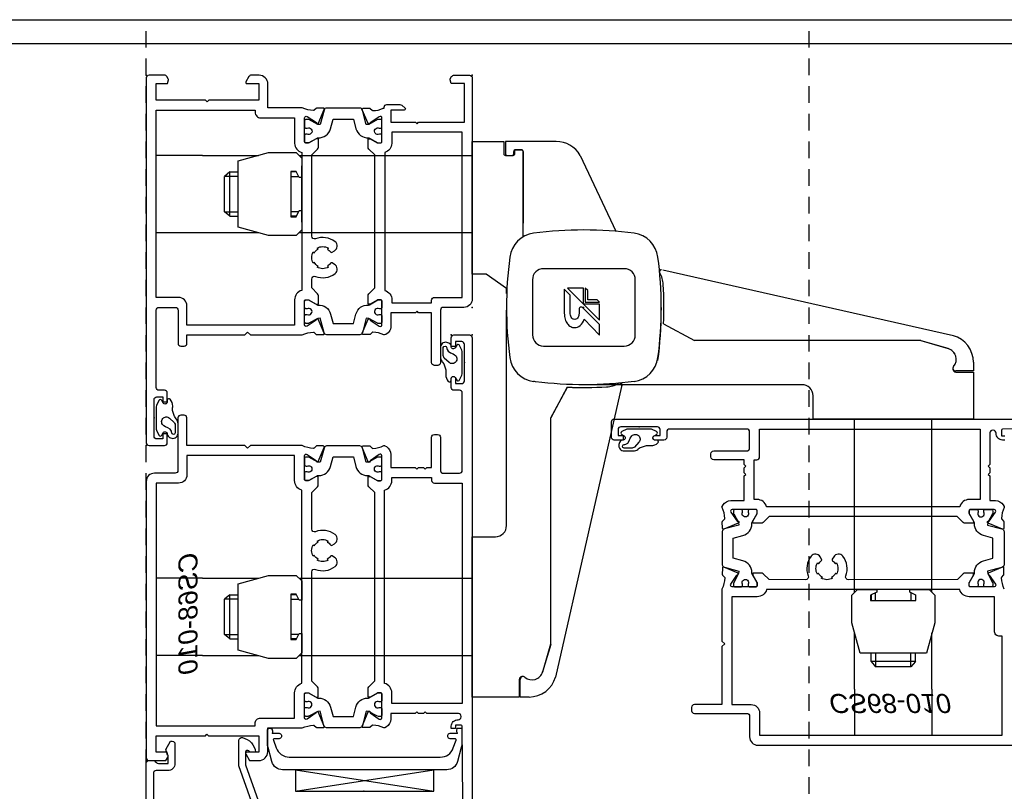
# Model space of a CAD drawing. Header units: millimetres. Extents: x 69081 to 158617, y -37521 to -9534.
# Tile 150 of 256: x 113711 to 113729, y -20390 to -20376. Entities that reach past the tile are written whole.
import ezdxf
from ezdxf.enums import TextEntityAlignment as Align
from ezdxf.lldxf.tags import DXFTag

# ---------------------------------------------------------------- set-up
doc = ezdxf.new("R2010")
doc.units = ezdxf.units.MM
doc.linetypes.add('DP', pattern=[0.5, 0.3, -0.2])
doc.linetypes.add('KRE-SR', pattern=[0.2, 0.12, -0.08])
for name, color, linetype in [('A-SCI', 7, 'Continuous'), ('BA_drz', 7, 'Continuous'), ('JS_PODCIĄGI', 1, 'DP'), ('RI-PROFILE', 8, 'Continuous')]:
    doc.layers.add(name, color=color, linetype=linetype)
doc.styles.add('T5', font='arial.ttf', dxfattribs={"oblique": 10, "height": 3.5})
tags = doc.linetypes.add('KRE-DR', pattern=[0.1, 0.06, -0.04]).pattern_tags.tags
tags[6:7] = [DXFTag(74, 4), DXFTag(75, 0), DXFTag(340, '0'), DXFTag(46, 1.0), DXFTag(50, 0.0), DXFTag(44, 0.0), DXFTag(45, 0.0)]
tags[4:5] = [DXFTag(74, 4), DXFTag(75, 0), DXFTag(340, '0'), DXFTag(46, 1.0), DXFTag(50, 0.0), DXFTag(44, 0.0), DXFTag(45, 0.0)]

# ---------------------------------------------------------------- blocks, each defined once
blk = doc.blocks.new('PDKŁ')
for p, q in [((3.91, 12.5), (0.01, -12.5)), ((0.01, 12.5), (3.91, -12.5))]:
    blk.add_line(p, q)
blk.add_lwpolyline([(3.91, 12.5), (3.91, -12.5), (0, -12.5), (0, 12.5), (3.91, 12.5)])
blk = doc.blocks.new('d 90+45')
at = {"layer": 'RI-PROFILE'}
for p, q in [((31279.902, -30776.082), (31278.983, -30776.082)), ((31273.498, -30776.332), (31272.663, -30776.332)), ((31273.498, -30776.332), (31274.515, -30776.332)), ((31275.248, -30776.332), (31278.383, -30776.332)), ((31279.133, -30776.302), (31279.133, -30776.262)), ((31275.298, -30777.542), (31275.298, -30776.522)), ((31278.383, -30777.582), (31278.383, -30776.482)), ((31273.998, -30776.632), (31273.898, -30776.712)), ((31273.898, -30777.352), (31273.898, -30776.712)), ((31274.148, -30776.712), (31273.898, -30776.712)), ((31273.998, -30777.432), (31273.998, -30776.632)), ((31273.998, -30776.632), (31274.148, -30776.632)), ((31275.203, -30776.632), (31275.098, -30776.632)), ((31275.098, -30776.712), (31275.239, -30776.712)), ((31273.998, -30777.432), (31273.898, -30777.352)), ((31273.898, -30777.352), (31274.148, -30777.352)), ((31275.239, -30777.352), (31275.098, -30777.352)), ((31273.998, -30777.432), (31274.148, -30777.432)), ((31275.203, -30777.432), (31275.098, -30777.432)), ((31273.498, -30777.732), (31272.663, -30777.732)), ((31274.515, -30777.732), (31273.498, -30777.732)), ((31278.383, -30777.732), (31275.248, -30777.732)), ((31279.003, -30783.03), (31279.003, -30779.132)), ((31281.803, -30779.083), (31281.803, -30779.133)), ((31277.99, -30779.903), (31277.99, -30779.903)), ((31287.083, -30780.182), (31287.083, -30780.202)), ((31287.453, -30780.232), (31287.133, -30780.232)), ((31287.133, -30780.252), (31287.453, -30780.252)), ((31287.453, -30780.252), (31287.453, -30781.102)), ((31279.803, -30781.082), (31280.106, -30780.526)), ((31280.103, -30780.526), (31279.803, -30781.082)), ((31281.083, -30780.514), (31279.891, -30785.77)), ((31284.351, -30780.482), (31280.453, -30780.482)), ((31281.083, -30780.487), (31281.083, -30780.514)), ((31284.553, -30781.102), (31284.553, -30780.682)), ((31279.803, -30785.182), (31279.803, -30781.082)), ((31287.453, -30781.102), (31284.553, -30781.102)), ((31285.303, -30784.237), (31285.303, -30781.102)), ((31286.553, -30781.102), (31285.453, -30781.102)), ((31286.703, -30784.237), (31286.703, -30781.102)), ((31272.875, -30781.261), (31272.875, -30781.261)), ((31278.383, -30786.132), (31278.383, -30783.232)), ((31278.383, -30783.232), (31278.803, -30783.232)), ((31273.498, -30783.982), (31272.662, -30783.982)), ((31273.498, -30783.982), (31274.515, -30783.982)), ((31275.248, -30783.982), (31278.383, -30783.982)), ((31275.298, -30785.192), (31275.298, -30784.172)), ((31278.383, -30785.232), (31278.383, -30784.132)), ((31286.513, -30784.187), (31285.493, -30784.187)), ((31273.998, -30784.282), (31273.898, -30784.362)), ((31273.898, -30785.002), (31273.898, -30784.362)), ((31274.148, -30784.362), (31273.898, -30784.362)), ((31273.998, -30785.082), (31273.998, -30784.282)), ((31273.998, -30784.282), (31274.148, -30784.282)), ((31275.203, -30784.282), (31275.098, -30784.282)), ((31275.098, -30784.362), (31275.239, -30784.362)), ((31285.603, -30784.283), (31285.603, -30784.387)), ((31285.683, -30784.387), (31285.683, -30784.246)), ((31286.323, -30784.246), (31286.323, -30784.387)), ((31286.403, -30784.283), (31286.403, -30784.387)), ((31273.898, -30785.002), (31274.148, -30785.002)), ((31273.998, -30785.082), (31273.898, -30785.002)), ((31273.998, -30785.082), (31274.148, -30785.082)), ((31275.239, -30785.002), (31275.098, -30785.002)), ((31275.203, -30785.082), (31275.098, -30785.082)), ((31285.303, -30785.987), (31285.303, -30784.971)), ((31286.703, -30785.987), (31286.703, -30784.971)), ((31279.803, -30785.182), (31279.657, -30785.678)), ((31279.658, -30785.677), (31279.803, -30785.171)), ((31273.498, -30785.382), (31272.662, -30785.382)), ((31273.498, -30785.382), (31274.515, -30785.382)), ((31275.248, -30785.382), (31278.383, -30785.382)), ((31285.603, -30785.487), (31285.603, -30785.337)), ((31285.683, -30785.337), (31285.683, -30785.587)), ((31286.323, -30785.587), (31286.323, -30785.337)), ((31286.403, -30785.487), (31286.403, -30785.337)), ((31285.603, -30785.487), (31285.683, -30785.587)), ((31286.403, -30785.487), (31285.603, -30785.487)), ((31286.323, -30785.587), (31285.683, -30785.587)), ((31286.403, -30785.487), (31286.323, -30785.587)), ((31279.303, -30785.762), (31279.283, -30785.762)), ((31279.233, -30785.812), (31279.233, -30786.132)), ((31279.253, -30786.132), (31279.253, -30785.812)), ((31279.233, -30786.132), (31278.383, -30786.132)), ((31279.411, -30786.132), (31279.253, -30786.132)), ((31285.303, -30785.987), (31285.303, -30786.824)), ((31286.703, -30785.987), (31286.703, -30786.824))]:
    blk.add_line(p, q, dxfattribs=at)
at = {"layer": 'RI-PROFILE', "linetype": 'KRE-DR'}
for p, q in [((31281.835, -30778.402), (31287.091, -30779.594)), ((31281.847, -30779.382), (31282.403, -30779.682)), ((31286.503, -30779.682), (31282.403, -30779.682)), ((31286.998, -30779.827), (31286.492, -30779.682)), ((31286.503, -30779.682), (31286.999, -30779.828)), ((31287.453, -30780.075), (31287.453, -30780.232))]:
    blk.add_line(p, q, dxfattribs=at)
at = {"layer": 'RI-PROFILE'}
for points in [[(31275.594, -30779.293, 0.634584), (31275.559, -30779.311), (31275.395, -30779.423, -0.606807), (31275.348, -30779.398), (31275.348, -30778.967, -0.414214), (31275.368, -30778.947), (31275.423, -30778.947, -0.131676), (31275.433, -30778.95), (31275.558, -30779.022), (31275.598, -30779.022), (31275.598, -30778.902), (31275.598, -30778.872, 0.198555), (31275.583, -30778.837), (31275.478, -30778.731), (31275.477, -30778.569, -0.52837), (31275.545, -30778.522, 0.26311), (31275.901, -30778.471, 0.530631), (31275.89, -30778.305), (31275.846, -30778.279, 0.386734), (31275.819, -30778.285, -0.112751), (31275.761, -30778.336), (31275.779, -30778.354, -0.272863), (31275.576, -30778.355), (31275.594, -30778.336, -0.145875), (31275.524, -30778.266), (31275.505, -30778.284, -0.273231), (31275.505, -30778.08), (31275.523, -30778.099, -0.145873), (31275.594, -30778.028), (31275.576, -30778.01, -0.272961), (31275.779, -30778.01), (31275.761, -30778.028, -0.112964), (31275.819, -30778.08, 0.386405), (31275.846, -30778.085), (31275.89, -30778.059, 0.53092), (31275.901, -30777.894, 0.263409), (31275.545, -30777.842, -0.527324), (31275.477, -30777.795), (31275.478, -30776.323), (31275.583, -30776.217, 0.193638), (31275.598, -30776.182), (31275.598, -30776.032), (31275.558, -30776.032), (31275.433, -30776.105, -0.225639), (31275.423, -30776.107), (31275.368, -30776.107, -0.378023), (31275.348, -30776.087), (31275.348, -30775.655, -0.606807), (31275.395, -30775.63), (31275.562, -30775.739, 0.743149), (31275.597, -30775.759), (31275.704, -30775.505, 0.535124), (31275.686, -30775.478), (31275.573, -30775.477, 0.194092), (31275.559, -30775.483), (31275.524, -30775.516, -0.197355), (31275.51, -30775.521, -0.109095), (31275.307, -30775.472), (31274.684, -30775.472), (31274.684, -30775.042, 0.414214), (31274.524, -30774.882), (31274.384, -30774.882, 0.26784), (31274.341, -30774.907), (31274.286, -30775.002, 0.577486), (31274.303, -30775.032), (31274.523, -30775.032), (31274.523, -30775.332), (31273.613, -30775.332), (31273.583, -30775.362), (31273.553, -30775.332), (31272.663, -30775.332), (31272.663, -30775.032), (31272.865, -30775.032), (31272.883, -30774.965, 0.199036), (31272.881, -30774.95), (31272.856, -30774.907, 0.267999), (31272.813, -30774.882), (31272.533, -30774.882, 0.414214), (31272.483, -30774.932), (31272.483, -30781.532, 0.414214), (31272.533, -30781.582), (31272.813, -30781.582, 0.414214), (31272.863, -30781.532), (31272.863, -30781.372), (31272.783, -30781.372), (31272.783, -30781.462), (31272.673, -30781.462, -0.414214), (31272.623, -30781.412), (31272.623, -30780.752, -0.414214), (31272.673, -30780.702), (31272.783, -30780.702), (31272.783, -30780.792), (31272.863, -30780.792), (31272.863, -30780.632, 0.414214), (31272.813, -30780.582), (31272.713, -30780.582, -0.414214), (31272.663, -30780.532), (31272.663, -30779.132, -0.414214), (31272.713, -30779.082), (31273.008, -30779.082, -0.414214), (31273.058, -30779.132), (31273.058, -30779.732, 0.414214), (31273.108, -30779.782), (31273.168, -30779.782, 0.414214), (31273.218, -30779.732), (31273.218, -30779.582), (31274.268, -30779.582), (31274.318, -30779.532), (31274.367, -30779.582), (31275.307, -30779.582, -0.114289), (31275.51, -30779.532, -0.197355), (31275.524, -30779.537), (31275.559, -30779.57, 0.194092), (31275.573, -30779.576), (31275.686, -30779.576, 0.535124), (31275.704, -30779.548)], [(31275.298, -30778.774, 0.333959), (31275.168, -30778.947), (31275.168, -30779.008), (31275.168, -30779.402), (31273.218, -30779.402), (31273.218, -30779.052, 0.414214), (31273.068, -30778.902), (31272.663, -30778.902), (31272.663, -30775.512), (31274.453, -30775.512), (31274.453, -30775.552, 0.414214), (31274.553, -30775.652), (31275.168, -30775.652), (31275.168, -30776.116, 0.320603), (31275.298, -30776.28)], [(31275.422, -30776.106), (31275.575, -30776.018, -0.13166), (31275.59, -30776.014, 0.358413), (31275.818, -30775.85), (31275.864, -30775.676), (31276.232, -30775.676), (31276.278, -30775.85, 0.358413), (31276.506, -30776.014, -0.164629), (31276.521, -30776.018), (31276.674, -30776.105), (31276.723, -30776.105, 0.461597), (31276.747, -30776.081), (31276.747, -30775.971, 0.434504), (31276.723, -30775.946), (31276.702, -30775.946, -1.657677), (31276.699, -30775.841), (31276.723, -30775.841, 0.439085), (31276.747, -30775.816), (31276.747, -30775.706, 0.438953), (31276.723, -30775.681), (31276.679, -30775.681, 0.158229), (31276.669, -30775.684), (31276.509, -30775.772), (31276.464, -30775.773), (31276.394, -30775.513, 0.319083), (31276.348, -30775.476), (31275.748, -30775.476, 0.340697), (31275.7, -30775.513), (31275.632, -30775.773), (31275.587, -30775.772), (31275.427, -30775.684, 0.126209), (31275.417, -30775.681), (31275.373, -30775.681, 0.414214), (31275.348, -30775.706), (31275.348, -30775.816, 0.414214), (31275.373, -30775.841), (31275.397, -30775.841, -1.657677), (31275.394, -30775.946), (31275.373, -30775.946, 0.414214), (31275.348, -30775.971), (31275.348, -30776.081, 0.414214), (31275.373, -30776.106)], [(31278.203, -30778.902), (31278.203, -30775.912), (31276.928, -30775.912), (31276.928, -30776.116, -0.320603), (31276.798, -30776.28), (31276.798, -30778.774, -0.333959), (31276.928, -30778.947), (31276.928, -30779.002), (31277.648, -30779.002), (31277.648, -30778.952, -0.414214), (31277.698, -30778.902)], [(31275.422, -30778.947), (31275.575, -30779.036, 0.13166), (31275.59, -30779.04, -0.358413), (31275.818, -30779.204), (31275.864, -30779.377), (31276.232, -30779.377), (31276.278, -30779.204, -0.358413), (31276.506, -30779.04, 0.164629), (31276.521, -30779.036), (31276.674, -30778.948), (31276.723, -30778.948, -0.461597), (31276.747, -30778.973), (31276.747, -30779.082, -0.434504), (31276.723, -30779.107), (31276.702, -30779.107, 1.657677), (31276.699, -30779.212), (31276.723, -30779.212, -0.439085), (31276.747, -30779.237), (31276.747, -30779.347, -0.438953), (31276.723, -30779.372), (31276.679, -30779.372, -0.158229), (31276.669, -30779.369), (31276.509, -30779.281), (31276.464, -30779.28), (31276.394, -30779.54, -0.319083), (31276.348, -30779.577), (31275.748, -30779.577, -0.340697), (31275.7, -30779.54), (31275.632, -30779.28), (31275.587, -30779.281), (31275.427, -30779.369, -0.126209), (31275.417, -30779.372), (31275.373, -30779.372, -0.414214), (31275.348, -30779.347), (31275.348, -30779.237, -0.414214), (31275.373, -30779.212), (31275.397, -30779.212, 1.657677), (31275.394, -30779.107), (31275.373, -30779.107, -0.414214), (31275.348, -30779.082), (31275.348, -30778.972, -0.414214), (31275.373, -30778.947)], [(31278.076, -30779.812, -0.767684), (31278.002, -30779.792), (31278.001, -30779.78, 0.085146), (31277.998, -30779.769, 0.196823), (31277.943, -30779.722, 0.478694), (31277.807, -30779.791), (31277.807, -30779.981), (31277.807, -30779.981, 0.174661), (31277.834, -30780.057), (31277.841, -30780.065), (31277.867, -30780.101), (31277.869, -30780.105), (31277.904, -30780.213, -0.068397), (31277.902, -30780.285), (31277.902, -30780.298, 0.170232), (31277.949, -30780.422, 0.665595), (31278.002, -30780.402), (31278.002, -30780.373, -0.766536), (31278.076, -30780.352), (31278.102, -30780.397, 0.60612), (31278.155, -30780.395), (31278.197, -30780.306), (31278.202, -30780.285), (31278.202, -30779.88), (31278.197, -30779.859), (31278.155, -30779.77, 0.606131), (31278.102, -30779.767)], [(31277.963, -30780.078), (31277.876, -30779.999, -0.18506), (31277.858, -30779.94), (31277.858, -30779.81), (31277.87, -30779.789), (31277.892, -30779.782), (31277.913, -30779.792), (31277.922, -30779.814), (31277.923, -30779.826), (31277.926, -30779.844), (31277.947, -30779.877), (31277.99, -30779.903), (31278.036, -30779.923), (31278.063, -30779.938, -0.433179), (31278.085, -30780.07, -0.420657), (31277.963, -30780.078, 1.025064)], [(31272.789, -30781.352, -0.767684), (31272.863, -30781.372), (31272.864, -30781.384, 0.085146), (31272.867, -30781.395, 0.196823), (31272.922, -30781.443, 0.478694), (31273.058, -30781.374), (31273.058, -30781.184), (31273.058, -30781.184, 0.174661), (31273.03, -30781.107), (31273.024, -30781.1), (31272.998, -30781.063), (31272.996, -30781.059), (31272.96, -30780.951, -0.068397), (31272.963, -30780.88), (31272.963, -30780.867, 0.170232), (31272.916, -30780.743, 0.665595), (31272.863, -30780.762), (31272.863, -30780.792, -0.766536), (31272.789, -30780.812), (31272.762, -30780.767, 0.60612), (31272.709, -30780.769), (31272.668, -30780.859), (31272.663, -30780.88), (31272.663, -30781.285), (31272.668, -30781.306), (31272.709, -30781.395, 0.606131), (31272.762, -30781.397)], [(31275.819, -30783.585, -0.112813), (31275.76, -30783.636), (31275.778, -30783.654, -0.272961), (31275.575, -30783.655), (31275.594, -30783.636, -0.14588), (31275.523, -30783.566), (31275.504, -30783.584, -0.273255), (31275.504, -30783.38), (31275.523, -30783.399, -0.14598), (31275.594, -30783.328), (31275.575, -30783.31, -0.272863), (31275.778, -30783.31), (31275.76, -30783.328, -0.112856), (31275.819, -30783.38, 0.386415), (31275.845, -30783.385), (31275.89, -30783.359, 0.530912), (31275.901, -30783.194, 0.263412), (31275.545, -30783.142, -0.527237), (31275.477, -30783.095), (31275.477, -30782.433), (31275.582, -30782.327, 0.198435), (31275.597, -30782.292), (31275.597, -30782.142), (31275.557, -30782.142), (31275.431, -30782.215, -0.131589), (31275.421, -30782.217), (31275.367, -30782.217, -0.414214), (31275.347, -30782.197), (31275.347, -30781.766, -0.606807), (31275.394, -30781.742), (31275.56, -30781.854, 0.629353), (31275.594, -30781.873), (31275.703, -30781.617, 0.536162), (31275.685, -30781.589), (31275.571, -30781.588, 0.197654), (31275.557, -30781.594), (31275.523, -30781.627, -0.205169), (31275.509, -30781.633, -0.106092), (31275.306, -30781.582), (31274.367, -30781.582), (31274.317, -30781.632), (31274.267, -30781.582), (31273.217, -30781.582), (31273.217, -30781.082, 0.414214), (31273.167, -30781.032), (31273.107, -30781.032, 0.414214), (31273.057, -30781.082), (31273.057, -30782.032, -0.414292), (31273.007, -30782.082), (31272.632, -30782.082, 0.414292), (31272.482, -30782.232), (31272.482, -30787.232, 0.414214), (31272.532, -30787.282), (31272.84, -30787.282), (31272.879, -30787.214, 0.199244), (31272.881, -30787.199), (31272.863, -30787.132), (31272.662, -30787.132), (31272.662, -30786.832), (31273.552, -30786.832), (31273.582, -30786.802), (31273.612, -30786.832), (31274.522, -30786.832), (31274.522, -30787.132), (31274.302, -30787.132, 0.577388), (31274.284, -30787.162), (31274.354, -30787.282), (31274.519, -30787.282, 0.414214), (31274.681, -30787.12), (31274.681, -30786.692), (31275.306, -30786.692, -0.106121), (31275.509, -30786.642, -0.205169), (31275.523, -30786.648), (31275.557, -30786.68, 0.197654), (31275.571, -30786.686), (31275.685, -30786.686, 0.536162), (31275.703, -30786.658), (31275.595, -30786.402, 0.626446), (31275.559, -30786.42), (31275.394, -30786.533, -0.606807), (31275.347, -30786.508), (31275.347, -30786.077, -0.414214), (31275.367, -30786.057), (31275.421, -30786.057, -0.131589), (31275.431, -30786.06), (31275.557, -30786.132), (31275.597, -30786.132), (31275.597, -30785.983, 0.198435), (31275.582, -30785.947), (31275.477, -30785.842), (31275.477, -30783.869, -0.527301), (31275.545, -30783.822, 0.263181), (31275.9, -30783.771, 0.530303), (31275.89, -30783.605), (31275.845, -30783.579, 0.387107)], [(31272.902, -30781.086), (31272.988, -30781.165, -0.18506), (31273.007, -30781.225), (31273.007, -30781.355), (31272.995, -30781.375), (31272.973, -30781.382), (31272.951, -30781.372), (31272.943, -30781.35), (31272.942, -30781.339), (31272.939, -30781.32), (31272.918, -30781.288), (31272.875, -30781.261), (31272.829, -30781.241), (31272.802, -30781.226, -0.433179), (31272.78, -30781.094, -0.420657), (31272.902, -30781.086, 1.025064)], [(31281.133, -30781.409, -0.767684), (31281.113, -30781.483), (31281.101, -30781.485, 0.085146), (31281.09, -30781.487, 0.196823), (31281.043, -30781.543, 0.478694), (31281.112, -30781.678), (31281.301, -30781.678), (31281.301, -30781.678, 0.174661), (31281.378, -30781.651), (31281.386, -30781.644), (31281.422, -30781.619), (31281.426, -30781.616), (31281.534, -30781.581, -0.068397), (31281.606, -30781.583), (31281.619, -30781.583, 0.170232), (31281.743, -30781.536, 0.665595), (31281.723, -30781.484), (31281.693, -30781.484, -0.766536), (31281.673, -30781.409), (31281.718, -30781.383, 0.60612), (31281.716, -30781.33), (31281.627, -30781.288), (31281.606, -30781.284), (31281.201, -30781.284), (31281.18, -30781.288), (31281.091, -30781.33, 0.606131), (31281.088, -30781.383)], [(31281.399, -30781.522), (31281.32, -30781.609, -0.18506), (31281.261, -30781.627), (31281.13, -30781.627), (31281.11, -30781.615), (31281.103, -30781.593), (31281.113, -30781.572), (31281.135, -30781.563), (31281.147, -30781.562), (31281.165, -30781.56), (31281.198, -30781.538), (31281.224, -30781.495), (31281.244, -30781.449), (31281.259, -30781.422, -0.433179), (31281.391, -30781.401, -0.420657), (31281.399, -30781.522, 1.025064)], [(31275.348, -30782.083), (31275.348, -30782.193, 0.459063), (31275.372, -30782.217), (31275.421, -30782.217), (31275.574, -30782.129, -0.13166), (31275.589, -30782.125), (31275.604, -30782.125, 0.340635), (31275.817, -30781.961), (31275.863, -30781.788), (31276.231, -30781.788), (31276.276, -30781.961, 0.340635), (31276.489, -30782.125), (31276.505, -30782.125, -0.13166), (31276.52, -30782.129), (31276.673, -30782.218), (31276.722, -30782.218, 0.414214), (31276.747, -30782.193), (31276.747, -30782.083, 0.414214), (31276.722, -30782.058), (31276.7, -30782.058, -1.657677), (31276.697, -30781.953), (31276.722, -30781.953, 0.414214), (31276.747, -30781.928), (31276.747, -30781.818, 0.414214), (31276.722, -30781.793), (31276.678, -30781.793, 0.177104), (31276.668, -30781.795), (31276.508, -30781.883), (31276.463, -30781.885), (31276.395, -30781.625, 0.340697), (31276.346, -30781.588), (31275.747, -30781.588, 0.308868), (31275.703, -30781.627), (31275.63, -30781.885), (31275.586, -30781.883), (31275.425, -30781.795, -0.02896), (31275.415, -30781.793), (31275.372, -30781.793, 0.440048), (31275.348, -30781.818), (31275.348, -30781.928, 0.443383), (31275.372, -30781.953), (31275.396, -30781.953, -1.657677), (31275.393, -30782.058), (31275.372, -30782.058, 0.44283)], [(31275.297, -30785.884), (31275.297, -30782.39, -0.33408), (31275.167, -30782.217), (31275.167, -30781.762), (31273.217, -30781.762), (31273.217, -30782.112, -0.414214), (31273.067, -30782.262), (31272.662, -30782.262), (31272.662, -30786.652), (31274.452, -30786.652), (31274.452, -30786.612, -0.414214), (31274.552, -30786.512), (31275.167, -30786.512), (31275.167, -30786.512), (31275.167, -30786.057, -0.333959)], [(31283.404, -30784.138), (31283.514, -30784.138, 0.459063), (31283.538, -30784.114), (31283.537, -30784.064), (31283.45, -30783.911, -0.13166), (31283.446, -30783.896), (31283.446, -30783.881, 0.340635), (31283.282, -30783.668), (31283.108, -30783.622), (31283.108, -30783.255), (31283.282, -30783.209, 0.340635), (31283.446, -30782.996), (31283.446, -30782.981, -0.13166), (31283.45, -30782.966), (31283.538, -30782.812), (31283.538, -30782.763, 0.414214), (31283.513, -30782.738), (31283.403, -30782.738, 0.414214), (31283.378, -30782.763), (31283.378, -30782.785, -1.657677), (31283.273, -30782.788), (31283.273, -30782.763, 0.414214), (31283.248, -30782.738), (31283.138, -30782.738, 0.414214), (31283.113, -30782.763), (31283.113, -30782.807, 0.177104), (31283.116, -30782.817), (31283.204, -30782.977), (31283.206, -30783.022), (31282.946, -30783.091, 0.340697), (31282.908, -30783.139), (31282.908, -30783.738, 0.308868), (31282.948, -30783.782), (31283.206, -30783.855), (31283.204, -30783.9), (31283.116, -30784.06, -0.02896), (31283.113, -30784.07), (31283.113, -30784.114, 0.440048), (31283.139, -30784.138), (31283.249, -30784.138, 0.443383), (31283.273, -30784.114), (31283.273, -30784.089, -1.657677), (31283.378, -30784.092), (31283.378, -30784.114, 0.44283)], [(31287.205, -30784.188), (31283.711, -30784.188, -0.33408), (31283.538, -30784.318), (31283.083, -30784.318), (31283.083, -30786.269), (31283.433, -30786.269, -0.414214), (31283.583, -30786.419), (31283.583, -30786.824), (31287.973, -30786.824), (31287.973, -30785.033), (31287.933, -30785.033, -0.414214), (31287.833, -30784.933), (31287.833, -30784.318), (31287.833, -30784.318), (31287.378, -30784.318, -0.333959)], [(31278.089, -30786.913, 0.638068), (31278.07, -30786.887), (31277.996, -30786.887, -1.146176), (31277.996, -30786.787), (31278.107, -30786.787), (31278.106, -30786.742), (31278.107, -30786.697), (31278.151, -30786.697), (31278.196, -30786.697), (31278.197, -30786.742), (31278.197, -30786.975), (31278.197, -30787.01), (31278.185, -30787.043), (31278.115, -30787.3, -0.351665), (31277.922, -30787.447), (31274.951, -30787.447, -0.362129), (31274.758, -30787.3), (31274.687, -30787.043), (31274.675, -30787.01), (31274.675, -30786.975), (31274.675, -30786.742, -0.99031), (31274.766, -30786.742), (31274.766, -30786.787), (31274.876, -30786.787, -1.11146), (31274.876, -30786.887), (31274.803, -30786.887, 0.655905), (31274.784, -30786.913), (31274.835, -30787.053, 0.31307), (31275.07, -30787.217), (31277.803, -30787.217, 0.342952), (31278.038, -30787.053)]]:
    blk.add_lwpolyline(points, format="xyb", close=True, dxfattribs=at)
for points in [[(31276.618, -30778.731), (31276.617, -30776.322), (31276.513, -30776.217, -0.198555), (31276.498, -30776.182), (31276.498, -30776.152), (31276.498, -30776.032), (31276.538, -30776.032), (31276.663, -30776.105, 0.131676), (31276.673, -30776.107), (31276.728, -30776.107, 0.414214), (31276.748, -30776.087), (31276.748, -30775.656, 0.606807), (31276.701, -30775.632), (31276.536, -30775.743, -0.646901), (31276.499, -30775.758), (31276.392, -30775.507, -0.535124), (31276.41, -30775.479), (31276.523, -30775.478, -0.194092), (31276.537, -30775.484), (31276.572, -30775.517, 0.197355), (31276.586, -30775.523, 0.120169), (31276.769, -30775.478), (31276.788, -30775.478), (31276.788, -30775.462, -0.414214), (31276.838, -30775.412), (31276.884, -30775.412), (31277.074, -30775.412, -0.183977), (31277.107, -30775.425), (31277.166, -30775.477, -0.689293), (31277.153, -30775.512), (31276.908, -30775.512), (31276.908, -30775.637), (31276.908, -30775.732), (31277.353, -30775.732), (31277.383, -30775.762), (31277.413, -30775.732), (31278.243, -30775.732), (31278.243, -30775.032), (31278.001, -30775.032), (31277.983, -30774.965, -0.199491), (31277.985, -30774.95), (31278.01, -30774.907, -0.26753), (31278.054, -30774.882), (31278.333, -30774.882, -0.414214), (31278.383, -30774.932), (31278.383, -30778.932, -0.414214), (31278.233, -30779.082), (31277.858, -30779.082, 0.414214), (31277.808, -30779.132), (31277.808, -30780.082, -0.414214), (31277.758, -30780.132), (31277.698, -30780.132, -0.414246), (31277.648, -30780.082), (31277.648, -30779.182), (31277.413, -30779.182), (31277.383, -30779.152), (31277.353, -30779.182), (31276.908, -30779.182), (31276.908, -30779.422, -0.339941), (31276.793, -30779.58, -0.187191), (31276.782, -30779.579, 0.110142), (31276.586, -30779.532, 0.197355), (31276.572, -30779.537), (31276.537, -30779.57, -0.194092), (31276.523, -30779.576), (31276.41, -30779.576, -0.535124), (31276.392, -30779.548), (31276.498, -30779.296, -0.700624), (31276.536, -30779.312), (31276.701, -30779.423, 0.606807), (31276.748, -30779.398), (31276.748, -30778.967, 0.414214), (31276.728, -30778.947), (31276.673, -30778.947, 0.131676), (31276.663, -30778.95), (31276.538, -30779.022), (31276.498, -30779.022), (31276.498, -30778.902), (31276.498, -30778.872, -0.198555), (31276.513, -30778.837), (31276.618, -30778.731)], [(31279.003, -30778.832), (31279.003, -30778.741), (31278.633, -30778.482), (31278.383, -30778.482), (31278.383, -30776.082), (31278.953, -30776.082), (31278.953, -30776.302, 0.414214), (31278.983, -30776.332), (31279.123, -30776.332, 0.414214), (31279.153, -30776.302), (31279.153, -30776.262, -0.414214), (31279.183, -30776.232), (31279.273, -30776.232, -0.414214), (31279.303, -30776.262), (31279.303, -30776.482), (31279.303, -30777.557)], [(31278.983, -30776.082), (31278.983, -30776.302, 0.414214), (31279.013, -30776.332), (31279.103, -30776.332, 0.414214), (31279.133, -30776.302)], [(31279.273, -30776.232), (31279.163, -30776.232, 0.414214), (31279.133, -30776.262)], [(31279.303, -30777.807), (31279.303, -30776.262, 0.414214), (31279.273, -30776.232)], [(31281.133, -30778.382), (31279.673, -30778.382, 0.414223), (31279.473, -30778.582)], [(31281.333, -30779.582), (31281.333, -30778.582, 0.414204), (31281.133, -30778.382)], [(31279.473, -30778.582), (31279.473, -30779.582, 0.414209), (31279.673, -30779.782)], [(31278.217, -30788.682), (31278.202, -30786.662, 0.412055), (31278.182, -30786.642), (31278.082, -30786.642), (31278.082, -30786.702), (31278.002, -30786.702), (31278.002, -30786.662, -0.43156), (31278.129, -30786.543, 0.43156), (31278.182, -30786.493), (31278.182, -30786.482, 0.414214), (31278.132, -30786.432), (31277.562, -30786.432), (31277.532, -30786.402), (31277.502, -30786.432), (31277.412, -30786.432), (31277.382, -30786.402), (31277.352, -30786.432), (31276.907, -30786.432), (31276.907, -30786.532, -0.268304), (31276.83, -30786.673), (31276.802, -30786.689, -0.250573), (31276.784, -30786.69, 0.103677), (31276.585, -30786.642, 0.205169), (31276.57, -30786.648), (31276.537, -30786.68, -0.197654), (31276.523, -30786.686), (31276.409, -30786.686, -0.536162), (31276.39, -30786.658), (31276.5, -30786.399, -1.096781), (31276.535, -30786.418), (31276.7, -30786.533, 0.606807), (31276.747, -30786.508), (31276.747, -30786.077, 0.414214), (31276.727, -30786.057), (31276.672, -30786.057, 0.131589), (31276.662, -30786.06), (31276.537, -30786.132), (31276.497, -30786.132), (31276.497, -30785.983, -0.198435), (31276.511, -30785.947), (31276.617, -30785.841), (31276.617, -30782.433), (31276.511, -30782.327, -0.198435), (31276.497, -30782.292), (31276.497, -30782.142), (31276.537, -30782.142), (31276.662, -30782.215, 0.131589), (31276.672, -30782.217), (31276.727, -30782.217, 0.414214), (31276.747, -30782.197), (31276.747, -30781.766, 0.606807), (31276.7, -30781.742), (31276.535, -30781.857, -1.096781), (31276.5, -30781.876), (31276.39, -30781.617, -0.536162), (31276.409, -30781.589), (31276.523, -30781.588, -0.197654), (31276.537, -30781.594), (31276.57, -30781.627, 0.205169), (31276.585, -30781.633, 0.103677), (31276.784, -30781.584, -0.250573), (31276.802, -30781.585), (31276.83, -30781.601, -0.268304), (31276.907, -30781.742), (31276.907, -30781.982), (31277.352, -30781.982), (31277.382, -30782.012), (31277.412, -30781.982), (31277.502, -30781.982), (31277.532, -30782.012), (31277.562, -30781.982), (31277.647, -30781.982), (31277.647, -30781.432, -0.414214), (31277.697, -30781.382), (31277.757, -30781.382, -0.414165), (31277.807, -30781.432), (31277.807, -30782.032), (31277.807, -30782.035), (31277.807, -30782.037), (31277.807, -30782.038), (31277.807, -30782.04), (31277.808, -30782.041), (31277.808, -30782.043), (31277.808, -30782.044), (31277.809, -30782.046), (31277.809, -30782.047), (31277.809, -30782.049), (31277.81, -30782.05), (31277.811, -30782.051), (31277.811, -30782.053), (31277.812, -30782.054), (31277.813, -30782.056), (31277.813, -30782.057), (31277.814, -30782.059), (31277.815, -30782.06), (31277.816, -30782.061), (31277.817, -30782.063), (31277.818, -30782.064), (31277.819, -30782.065), (31277.82, -30782.067), (31277.821, -30782.068), (31277.823, -30782.069), (31277.824, -30782.07), (31277.825, -30782.071), (31277.826, -30782.072), (31277.828, -30782.073), (31277.829, -30782.074), (31277.83, -30782.075), (31277.832, -30782.076), (31277.833, -30782.076), (31277.835, -30782.077), (31277.836, -30782.078), (31277.838, -30782.079), (31277.839, -30782.079), (31277.841, -30782.08), (31277.842, -30782.08), (31277.844, -30782.081), (31277.845, -30782.081), (31277.847, -30782.081), (31277.848, -30782.082), (31277.85, -30782.082), (31277.851, -30782.082), (31277.852, -30782.082), (31277.854, -30782.082), (31277.855, -30782.082), (31277.857, -30782.082), (31277.857, -30782.082), (31278.152, -30782.082, 0.414214), (31278.202, -30782.032), (31278.202, -30780.632, 0.414214), (31278.152, -30780.582), (31278.052, -30780.582, -0.414214), (31278.002, -30780.532), (31278.002, -30780.372, -0.998203), (31278.082, -30780.372), (31278.082, -30780.462), (31278.192, -30780.462, 0.414214), (31278.242, -30780.412), (31278.242, -30779.752, 0.414214), (31278.192, -30779.702), (31278.082, -30779.702), (31278.082, -30779.792), (31278.002, -30779.792), (31278.002, -30779.632, -0.414214), (31278.052, -30779.582), (31278.332, -30779.582, -0.414214), (31278.382, -30779.632), (31278.382, -30789.732, -0.414214)], [(31279.673, -30779.782), (31281.133, -30779.782, 0.414218), (31281.333, -30779.582)], [(31281.313, -30780.423, -0.031966), (31280.421, -30780.482, -0.031912), (31279.53, -30780.427, -0.001317), (31279.493, -30780.423)], [(31290.003, -30781.269), (31287.983, -30781.283, 0.412055), (31287.963, -30781.303), (31287.963, -30781.404), (31288.023, -30781.404)], [(31288.023, -30781.484), (31287.983, -30781.484, -0.43156), (31287.863, -30781.357, 0.43156), (31287.814, -30781.304), (31287.803, -30781.304, 0.414214), (31287.753, -30781.354), (31287.753, -30781.923), (31287.723, -30781.953), (31287.753, -30781.983), (31287.753, -30782.073), (31287.723, -30782.103), (31287.753, -30782.133), (31287.753, -30782.579), (31287.853, -30782.579, -0.268304), (31287.994, -30782.655), (31288.01, -30782.683, -0.250573), (31288.011, -30782.702, 0.103677), (31287.963, -30782.9, 0.205169), (31287.968, -30782.915), (31288.001, -30782.949, -0.197654), (31288.007, -30782.963), (31288.007, -30783.076, -0.536162), (31287.979, -30783.095), (31287.72, -30782.985, -1.096781), (31287.739, -30782.95), (31287.854, -30782.786, 0.606807), (31287.829, -30782.738), (31287.398, -30782.738, 0.414214), (31287.378, -30782.758), (31287.378, -30782.813, 0.131589), (31287.381, -30782.823), (31287.453, -30782.948), (31287.453, -30782.988), (31287.304, -30782.988, -0.198435), (31287.268, -30782.974), (31287.162, -30782.868), (31283.754, -30782.868), (31283.648, -30782.974, -0.198435), (31283.613, -30782.988), (31283.463, -30782.988), (31283.463, -30782.948), (31283.536, -30782.823, 0.131589), (31283.538, -30782.813), (31283.538, -30782.758, 0.414214), (31283.518, -30782.738), (31283.087, -30782.738, 0.606807), (31283.063, -30782.786), (31283.178, -30782.95, -1.096781), (31283.197, -30782.985), (31282.938, -30783.095, -0.536162), (31282.91, -30783.076), (31282.909, -30782.963, -0.197654), (31282.915, -30782.949), (31282.948, -30782.915, 0.205169), (31282.954, -30782.9, 0.103677), (31282.905, -30782.702, -0.250573), (31282.906, -30782.683), (31282.922, -30782.655, -0.268304), (31283.063, -30782.579), (31283.303, -30782.579), (31283.303, -30782.133), (31283.333, -30782.103), (31283.303, -30782.073), (31283.303, -30781.983), (31283.333, -30781.953), (31283.303, -30781.923), (31283.303, -30781.839), (31282.753, -30781.839, -0.414214), (31282.703, -30781.789), (31282.703, -30781.729, -0.414165), (31282.753, -30781.679), (31283.353, -30781.678), (31283.356, -30781.678), (31283.358, -30781.678), (31283.359, -30781.678), (31283.36, -30781.678), (31283.362, -30781.678), (31283.363, -30781.677), (31283.365, -30781.677), (31283.366, -30781.677), (31283.368, -30781.676), (31283.369, -30781.676), (31283.371, -30781.675), (31283.372, -30781.675), (31283.374, -30781.674), (31283.375, -30781.673), (31283.377, -30781.673), (31283.378, -30781.672), (31283.38, -30781.671), (31283.381, -30781.67), (31283.382, -30781.669), (31283.384, -30781.668), (31283.385, -30781.667), (31283.386, -30781.666), (31283.387, -30781.665), (31283.389, -30781.664), (31283.39, -30781.663), (31283.391, -30781.661), (31283.392, -30781.66), (31283.393, -30781.659), (31283.394, -30781.658), (31283.395, -30781.656), (31283.396, -30781.655), (31283.397, -30781.653), (31283.397, -30781.652), (31283.398, -30781.651), (31283.399, -30781.649), (31283.399, -30781.648), (31283.4, -30781.646), (31283.401, -30781.645), (31283.401, -30781.643), (31283.401, -30781.642), (31283.402, -30781.64), (31283.402, -30781.639), (31283.402, -30781.637), (31283.403, -30781.636), (31283.403, -30781.634), (31283.403, -30781.633), (31283.403, -30781.631), (31283.403, -30781.63), (31283.403, -30781.628), (31283.403, -30781.628), (31283.403, -30781.333, 0.414214), (31283.353, -30781.283), (31281.953, -30781.283, 0.414214), (31281.903, -30781.333), (31281.903, -30781.433, -0.414214), (31281.853, -30781.483), (31281.693, -30781.483, -0.998203), (31281.693, -30781.403), (31281.783, -30781.403), (31281.783, -30781.293, 0.414214), (31281.733, -30781.243), (31281.073, -30781.243, 0.414214), (31281.023, -30781.293), (31281.023, -30781.403), (31281.113, -30781.403), (31281.113, -30781.483), (31280.953, -30781.483, -0.414214), (31280.903, -30781.433), (31280.903, -30781.153, -0.414214), (31280.953, -30781.103), (31291.053, -30781.103, -0.414214)], [(31283.533, -30781.838, 0.414214), (31283.583, -30781.788), (31283.583, -30781.283), (31287.573, -30781.283), (31287.573, -30782.558), (31287.378, -30782.558, 0.333915), (31287.205, -30782.688), (31283.711, -30782.688, 0.33369), (31283.538, -30782.558), (31283.483, -30782.558), (31283.483, -30782.558), (31283.483, -30782.483), (31283.483, -30781.838), (31283.533, -30781.838), (31283.536, -30781.838)], [(31277.647, -30782.212, 0.414214), (31277.697, -30782.262), (31278.202, -30782.262), (31278.202, -30786.252), (31276.927, -30786.252), (31276.927, -30786.057, 0.333915), (31276.797, -30785.885), (31276.797, -30782.39, 0.33369), (31276.927, -30782.217), (31276.927, -30782.162), (31276.927, -30782.162), (31277.002, -30782.162), (31277.647, -30782.162), (31277.647, -30782.212), (31277.647, -30782.215)], [(31287.8, -30782.817), (31287.713, -30782.977), (31287.711, -30783.022), (31287.971, -30783.091, -0.340697), (31288.008, -30783.139), (31288.008, -30783.738, -0.340697), (31287.971, -30783.786), (31287.711, -30783.855), (31287.713, -30783.9), (31287.8, -30784.06), (31287.8, -30784.06), (31287.801, -30784.06), (31287.801, -30784.06), (31287.801, -30784.06), (31287.801, -30784.061), (31287.801, -30784.061), (31287.801, -30784.061), (31287.801, -30784.061), (31287.801, -30784.061), (31287.801, -30784.062), (31287.801, -30784.062), (31287.801, -30784.062), (31287.802, -30784.062), (31287.802, -30784.062), (31287.802, -30784.063), (31287.802, -30784.063), (31287.802, -30784.063), (31287.802, -30784.063), (31287.802, -30784.063), (31287.802, -30784.063), (31287.802, -30784.064), (31287.802, -30784.064), (31287.802, -30784.064), (31287.802, -30784.064), (31287.802, -30784.064), (31287.802, -30784.065), (31287.803, -30784.065), (31287.803, -30784.065), (31287.803, -30784.065), (31287.803, -30784.066), (31287.803, -30784.066), (31287.803, -30784.066), (31287.803, -30784.066), (31287.803, -30784.066), (31287.803, -30784.067), (31287.803, -30784.067), (31287.803, -30784.067), (31287.803, -30784.067), (31287.803, -30784.067), (31287.803, -30784.068), (31287.803, -30784.068), (31287.803, -30784.068), (31287.803, -30784.068), (31287.803, -30784.068), (31287.803, -30784.069), (31287.803, -30784.069), (31287.803, -30784.069), (31287.803, -30784.069), (31287.803, -30784.069), (31287.803, -30784.07), (31287.803, -30784.114, -0.440048), (31287.778, -30784.138), (31287.668, -30784.138, -0.443383), (31287.643, -30784.114), (31287.643, -30784.089, 1.657677), (31287.538, -30784.092), (31287.538, -30784.114, -0.44283), (31287.513, -30784.138), (31287.403, -30784.138, -0.459063), (31287.379, -30784.114), (31287.379, -30784.064), (31287.467, -30783.911, 0.13166), (31287.471, -30783.896), (31287.471, -30783.881, -0.340635), (31287.635, -30783.668), (31287.808, -30783.622), (31287.808, -30783.255), (31287.635, -30783.209, -0.340635), (31287.471, -30782.996), (31287.471, -30782.981, 0.13166), (31287.467, -30782.966), (31287.378, -30782.812), (31287.378, -30782.763, -0.414214), (31287.403, -30782.738), (31287.513, -30782.738, -0.414214), (31287.538, -30782.763), (31287.538, -30782.785, 1.657677), (31287.643, -30782.788), (31287.643, -30782.763, -0.414214), (31287.668, -30782.738), (31287.778, -30782.738, -0.414214), (31287.803, -30782.763), (31287.803, -30782.807), (31287.803, -30782.808), (31287.803, -30782.808), (31287.803, -30782.808), (31287.803, -30782.808), (31287.803, -30782.808), (31287.803, -30782.809), (31287.803, -30782.809), (31287.803, -30782.809), (31287.803, -30782.809), (31287.803, -30782.809), (31287.803, -30782.81), (31287.803, -30782.81), (31287.803, -30782.81), (31287.803, -30782.81), (31287.803, -30782.81), (31287.803, -30782.811), (31287.803, -30782.811), (31287.803, -30782.811)], [(31288.013, -30784.18, -0.106121), (31287.963, -30783.976, -0.205169), (31287.968, -30783.962), (31288.001, -30783.928, 0.197654), (31288.007, -30783.914), (31288.007, -30783.801, 0.536162), (31287.979, -30783.782), (31287.723, -30783.89, 0.626446), (31287.741, -30783.926), (31287.854, -30784.091, -0.606807), (31287.829, -30784.138), (31287.398, -30784.138, -0.414214), (31287.378, -30784.118), (31287.378, -30784.064, -0.131589), (31287.381, -30784.054), (31287.453, -30783.928), (31287.453, -30783.888), (31287.304, -30783.888, 0.198435), (31287.268, -30783.903), (31287.163, -30784.008), (31285.19, -30784.009, -0.527301), (31285.143, -30783.941, 0.263181), (31285.092, -30783.585, 0.530303), (31284.926, -30783.596), (31284.9, -30783.64, 0.387107), (31284.906, -30783.667, -0.112813), (31284.957, -30783.725), (31284.975, -30783.707, -0.272961), (31284.975, -30783.91), (31284.957, -30783.892, -0.14588), (31284.886, -30783.962), (31284.905, -30783.981, -0.273255), (31284.701, -30783.981), (31284.72, -30783.962, -0.14598), (31284.649, -30783.892), (31284.631, -30783.91, -0.272863), (31284.631, -30783.707), (31284.649, -30783.725, -0.112856), (31284.701, -30783.667, 0.386415), (31284.706, -30783.64), (31284.68, -30783.596, 0.530912), (31284.515, -30783.585, 0.263412), (31284.463, -30783.94, -0.527237), (31284.416, -30784.009), (31283.754, -30784.008), (31283.648, -30783.903, 0.198435), (31283.613, -30783.888), (31283.463, -30783.888), (31283.463, -30783.928), (31283.536, -30784.054, -0.131589), (31283.538, -30784.064), (31283.538, -30784.118, -0.414214), (31283.518, -30784.138), (31283.087, -30784.138, -0.606807), (31283.063, -30784.091), (31283.174, -30783.925, 0.629353), (31283.194, -30783.891), (31282.938, -30783.782, 0.536162), (31282.91, -30783.801), (31282.909, -30783.914, 0.197654), (31282.915, -30783.928), (31282.948, -30783.962, -0.205169), (31282.954, -30783.976, -0.106092), (31282.903, -30784.18), (31282.903, -30785.119), (31282.953, -30785.169), (31282.903, -30785.219), (31282.903, -30786.269), (31282.403, -30786.269, 0.414214), (31282.353, -30786.319), (31282.353, -30786.379, 0.414214), (31282.403, -30786.429), (31283.353, -30786.429, -0.414292), (31283.403, -30786.479), (31283.403, -30786.854, 0.414292), (31283.553, -30787.004), (31288.553, -30787.004, 0.414214)], [(31276.668, -30786.48), (31276.508, -30786.392), (31276.463, -30786.39), (31276.395, -30786.65, -0.340697), (31276.346, -30786.687), (31275.747, -30786.687, -0.340697), (31275.699, -30786.65), (31275.63, -30786.39), (31275.586, -30786.392), (31275.425, -30786.48), (31275.425, -30786.48), (31275.425, -30786.48), (31275.425, -30786.48), (31275.425, -30786.48), (31275.425, -30786.48), (31275.424, -30786.48), (31275.424, -30786.48), (31275.424, -30786.48), (31275.424, -30786.48), (31275.424, -30786.48), (31275.423, -30786.481), (31275.423, -30786.481), (31275.423, -30786.481), (31275.423, -30786.481), (31275.423, -30786.481), (31275.423, -30786.481), (31275.422, -30786.481), (31275.422, -30786.481), (31275.422, -30786.481), (31275.422, -30786.481), (31275.422, -30786.481), (31275.421, -30786.481), (31275.421, -30786.481), (31275.421, -30786.481), (31275.421, -30786.482), (31275.42, -30786.482), (31275.42, -30786.482), (31275.42, -30786.482), (31275.42, -30786.482), (31275.42, -30786.482), (31275.419, -30786.482), (31275.419, -30786.482), (31275.419, -30786.482), (31275.419, -30786.482), (31275.419, -30786.482), (31275.418, -30786.482), (31275.418, -30786.482), (31275.418, -30786.482), (31275.418, -30786.482), (31275.418, -30786.482), (31275.417, -30786.482), (31275.417, -30786.482), (31275.417, -30786.482), (31275.417, -30786.482), (31275.417, -30786.482), (31275.416, -30786.482), (31275.416, -30786.482), (31275.416, -30786.482), (31275.416, -30786.482), (31275.415, -30786.482), (31275.372, -30786.482, -0.440048), (31275.348, -30786.457), (31275.348, -30786.347, -0.443383), (31275.372, -30786.322), (31275.396, -30786.322, 1.657677), (31275.393, -30786.217), (31275.372, -30786.217, -0.44283), (31275.348, -30786.192), (31275.348, -30786.082, -0.459063), (31275.372, -30786.058), (31275.421, -30786.058), (31275.574, -30786.146, 0.13166), (31275.589, -30786.15), (31275.604, -30786.15, -0.340635), (31275.817, -30786.314), (31275.863, -30786.487), (31276.231, -30786.487), (31276.276, -30786.314, -0.340635), (31276.489, -30786.15), (31276.505, -30786.15, 0.13166), (31276.52, -30786.146), (31276.673, -30786.057), (31276.722, -30786.057, -0.414214), (31276.747, -30786.082), (31276.747, -30786.192, -0.414214), (31276.722, -30786.217), (31276.7, -30786.217, 1.657677), (31276.697, -30786.322), (31276.722, -30786.322, -0.414214), (31276.747, -30786.347), (31276.747, -30786.457, -0.414214), (31276.722, -30786.482), (31276.678, -30786.482), (31276.678, -30786.482), (31276.677, -30786.482), (31276.677, -30786.482), (31276.677, -30786.482), (31276.677, -30786.482), (31276.677, -30786.482), (31276.676, -30786.482), (31276.676, -30786.482), (31276.676, -30786.482), (31276.676, -30786.482), (31276.676, -30786.482), (31276.675, -30786.482), (31276.675, -30786.482), (31276.675, -30786.482), (31276.675, -30786.482), (31276.675, -30786.482), (31276.674, -30786.482), (31276.674, -30786.482)], [(31274.682, -30788.856), (31274.161, -30787.376), (31274.161, -30786.917, -0.459407), (31274.222, -30786.866, -0.329042), (31274.46, -30787.132), (31274.386, -30787.132, -0.256151), (31274.348, -30787.115), (31274.339, -30787.105, 0.632112), (31274.281, -30787.132), (31274.281, -30787.356), (31274.802, -30788.836)], [(31272.482, -30789.732), (31272.482, -30787.332, -0.414214), (31272.532, -30787.282), (31272.611, -30787.282, -0.287257), (31272.646, -30787.297), (31272.667, -30787.318, 0.267249), (31272.702, -30787.332), (31272.881, -30787.332), (31272.881, -30787.182), (31272.868, -30787.182), (31272.837, -30787.082), (31272.923, -30786.932), (31272.951, -30786.932), (31272.953, -30786.932), (31272.954, -30786.932, -0.454319), (31273.001, -30786.982), (31273.001, -30787.332, -0.462511), (31272.872, -30787.462), (31272.662, -30787.463, 0.416568), (31272.612, -30787.513), (31272.628, -30789.486, 0.405463)]]:
    blk.add_lwpolyline(points, format="xyb", dxfattribs=at)
for points in [[(31275.298, -30777.332), (31275.298, -30777.682), (31275.198, -30777.782), (31274.698, -30777.782), (31274.148, -30777.632), (31274.148, -30776.432), (31274.698, -30776.282), (31275.198, -30776.282), (31275.298, -30776.382), (31275.298, -30776.732), (31275.248, -30776.732), (31275.198, -30776.622), (31275.098, -30776.622), (31275.098, -30777.442), (31275.198, -30777.442), (31275.248, -30777.332), (31275.298, -30777.332)], [(31280.335, -30776.332), (31280.984, -30777.706)], [(31280.316, -30779.197), (31280.315, -30779.212), (31280.312, -30779.228), (31280.306, -30779.246), (31280.298, -30779.262), (31280.287, -30779.277), (31280.273, -30779.289), (31280.257, -30779.297), (31280.237, -30779.3), (31280.216, -30779.297), (31280.207, -30779.294), (31280.198, -30779.289), (31280.184, -30779.276), (31280.174, -30779.26), (31280.166, -30779.241), (31280.161, -30779.221), (31280.158, -30779.201), (31280.158, -30779.182), (31280.158, -30778.861), (31280.049, -30778.753), (31280.049, -30779.188), (31280.05, -30779.218), (31280.053, -30779.246), (31280.058, -30779.272), (31280.064, -30779.297), (31280.073, -30779.32), (31280.082, -30779.342), (31280.093, -30779.361), (31280.106, -30779.379), (31280.119, -30779.395), (31280.134, -30779.409), (31280.149, -30779.421), (31280.166, -30779.431), (31280.183, -30779.439), (31280.2, -30779.444), (31280.219, -30779.448), (31280.237, -30779.448), (31280.263, -30779.446), (31280.289, -30779.439), (31280.315, -30779.426), (31280.339, -30779.409), (31280.36, -30779.387), (31280.38, -30779.361), (31280.396, -30779.33), (31280.409, -30779.296), (31280.686, -30779.583), (31280.686, -30779.39), (31280.391, -30779.094), (31280.381, -30779.085), (31280.371, -30779.08), (31280.357, -30779.077), (31280.346, -30779.077), (31280.338, -30779.08), (31280.331, -30779.085), (31280.325, -30779.092), (31280.321, -30779.101), (31280.319, -30779.112), (31280.316, -30779.143), (31280.316, -30779.197)], [(31280.686, -30779.314), (31280.686, -30779.023), (31280.395, -30779.023), (31280.395, -30778.732), (31280.104, -30778.732), (31280.686, -30779.314)], [(31280.429, -30778.989), (31280.686, -30778.989), (31280.641, -30778.945), (31280.473, -30778.944), (31280.474, -30778.775), (31280.429, -30778.732), (31280.429, -30778.989)], [(31275.298, -30784.982), (31275.298, -30785.332), (31275.198, -30785.432), (31274.698, -30785.432), (31274.148, -30785.282), (31274.148, -30784.082), (31274.698, -30783.932), (31275.198, -30783.932), (31275.298, -30784.032), (31275.298, -30784.382), (31275.248, -30784.382), (31275.198, -30784.272), (31275.098, -30784.272), (31275.098, -30785.092), (31275.198, -30785.092), (31275.248, -30784.982), (31275.298, -30784.982)], [(31286.303, -30784.187), (31286.653, -30784.187), (31286.753, -30784.287), (31286.753, -30784.787), (31286.603, -30785.337), (31285.403, -30785.337), (31285.253, -30784.787), (31285.253, -30784.287), (31285.353, -30784.187), (31285.703, -30784.187), (31285.703, -30784.237), (31285.593, -30784.287), (31285.593, -30784.387), (31286.413, -30784.387), (31286.413, -30784.287), (31286.303, -30784.237), (31286.303, -30784.187)]]:
    blk.add_lwpolyline(points, dxfattribs=at)
for centre, radius, start, end in [((31279.902, -30776.582), 0.5, 30, 90), ((31279.558, -30778.237), 0.5, 97.468, 172.5313), ((31280.403, -30784.682), 7, 82.5314, 97.4681), ((31281.248, -30778.237), 0.5, 7.4682, 82.5313), ((31281.248, -30778.237), 0.5, 7.4681, 82.5316), ((31286.003, -30779.082), 7, 172.5314, 187.4681), ((31274.803, -30779.082), 7, 359.9958, 7.4675), ((31274.803, -30779.082), 7, 352.5315, 7.4681), ((31274.803, -30779.132), 7, 352.5309, 359.996), ((31279.558, -30779.927), 0.5, 187.4681, 262.5314), ((31281.248, -30779.927), 0.5, 277.468, 352.5315), ((31287.133, -30780.182), 0.05, 139.4624, 180.001), ((31287.133, -30780.182), 0.05, 139.4622, 270.0014), ((31287.133, -30780.202), 0.05, 179.9996, 270.0004), ((31280.786, -30780.021), 0.5, 273.3796, 299.3647), ((31281.053, -30780.502), 0.05, 5.8156, 118.935), ((31281.048, -30780.487), 0.035, 359.994, 119.3581), ((31280.403, -30773.532), 7, 267.5429, 273.3854), ((31280.403, -30773.532), 7, 267.5716, 273.3751), ((31280.787, -30780.021), 0.5, 273.3891, 298.935), ((31284.353, -30780.682), 0.2, 359.9988, 90.6464), ((31278.803, -30783.032), 0.2, 269.9988, 0.6464), ((31279.283, -30785.812), 0.05, 89.9996, 180.0004), ((31279.303, -30785.812), 0.05, 49.4622, 180.0014), ((31279.303, -30785.812), 0.05, 49.4624, 90.001), ((31279.466, -30785.622), 0.2, 229.4649, 343.9998), ((31279.465, -30785.622), 0.2, 229.4643, 343.6483), ((31279.411, -30785.632), 0.5, 270.0001, 344.0001)]:
    blk.add_arc(centre, radius, start, end, dxfattribs=at)
at = {"layer": 'RI-PROFILE', "linetype": 'KRE-SR'}
for centre, radius, start, end in [((31281.808, -30778.437), 0.035, 89.994, 209.3581), ((31284.094, -30783.485), 48.538, 265.6292, 355.8431)]:
    blk.add_arc(centre, radius, start, end, dxfattribs=at)
at = {"layer": 'RI-PROFILE', "linetype": 'KRE-DR'}
for centre, radius, start, end in [((31281.342, -30778.698), 0.5, 3.3891, 28.935), ((31274.853, -30779.082), 7, 357.5429, 3.3854), ((31286.953, -30780.075), 0.5, 0.0001, 74.0001), ((31286.943, -30780.02), 0.2, 319.4649, 73.9998), ((31286.943, -30780.02), 0.2, 319.4643, 73.6483)]:
    blk.add_arc(centre, radius, start, end, dxfattribs=at)
at = {"layer": 'RI-PROFILE'}
for p in [(31272.483, -30774.882), (31278.383, -30774.882), (31278.383, -30779.082), (31280.397, -30779.082), (31278.002, -30779.582), (31278.382, -30779.582), (31278.383, -30779.582), (31278.242, -30780.082), (31272.623, -30781.082), (31281.403, -30781.243), (31272.483, -30781.582), (31272.483, -30781.582), (31274.766, -30786.787), (31278.107, -30786.787), (31278.196, -30786.697), (31272.482, -30787.282), (31272.482, -30787.282), (31275.219, -30787.833), (31276.419, -30787.833), (31277.619, -30787.833)]:
    blk.add_point(p, dxfattribs=at)
at = {"layer": 'RI-PROFILE', "xscale": -0.09999999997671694, "yscale": 0.09999999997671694, "zscale": 0.09999999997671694, "rotation": 90.0000000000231}
blk.add_blockref('PDKŁ', (31276.436, -30787.447), dxfattribs=at)
at = {"layer": 'RI-PROFILE', "style": 'T5', "oblique": 10, "text_generation_flag": 4, "width": 1.015427}
blk.add_text('CS68-010', height=0.3447, rotation=270, dxfattribs=at).set_placement((31273.41, -30785.696), align=Align.RIGHT)
blk.add_text('CS68-010', height=0.3447, dxfattribs=at).set_placement((31287.017, -30786.076), align=Align.RIGHT)

msp = doc.modelspace()

# ---------------------------------------------------------------- linework, layer by layer
msp.add_lwpolyline([(111556.6836, -18844.1938), (111703.244, -18807.7598), (111981.0586, -20011.1069), (112126.2397, -19977.5892), (112217.3915, -20376.0176), (113845.1415, -20376.0176), (113845.1415, -18660.5941), (113996.1415, -18660.5941), (113996.1415, -20536.5941), (111947.4049, -20536.5941), (111556.4636, -18843.6979)])
at = {"layer": 'A-SCI', "color": 4}
msp.add_lwpolyline([(113821.1415, -20313.5941), (113821.1415, -20351.5941), (113179.6415, -20351.5941), (113179.6415, -20375.5941), (113845.1415, -20375.5941), (113845.1415, -20313.5941)], dxfattribs=at)
at = {"layer": 'JS_PODCIĄGI', "lineweight": -3}
for p, q in [((113713.1415, -20536.5941), (113713.1415, -20375.5941)), ((113725.1415, -20536.5941), (113725.1415, -20375.5941))]:
    msp.add_line(p, q, dxfattribs=at)

# ---------------------------------------------------------------- block references
at = {"layer": 'BA_drz'}
msp.add_blockref('d 90+45', (82440.6584, 10398.2881), dxfattribs=at)

doc.saveas('drawing.dxf')
